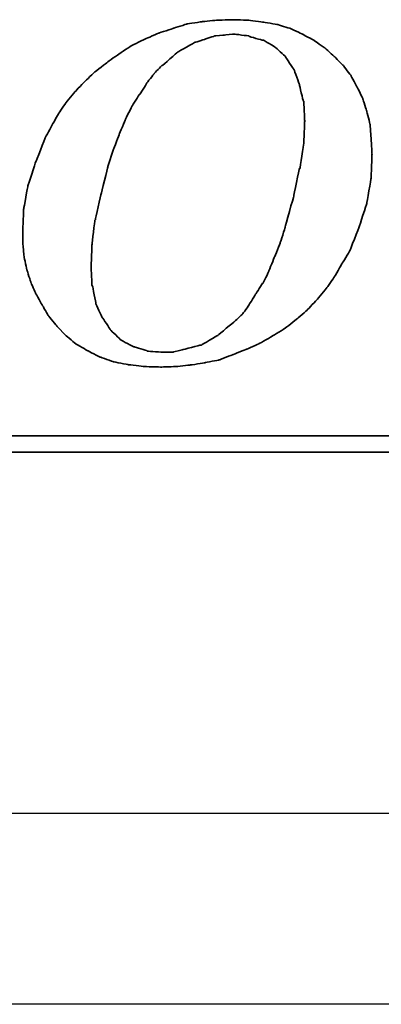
# Model space of a CAD drawing. Header units: millimetres. Extents: x -14 to 394, y 108 to 236.
# Tile 47 of 55: x 301.9 to 304.74, y 136.78 to 144.5. Entities that reach past the tile are written whole.
import ezdxf

# ---------------------------------------------------------------- set-up
doc = ezdxf.new("R2010")
doc.units = ezdxf.units.MM
doc.header["$LTSCALE"] = 0.15
for name, color, linetype in [('DIM', 4, 'CONTINUOUS'), ('layer 1', 7, 'CONTINUOUS'), ('OUT', 3, 'CONTINUOUS')]:
    doc.layers.add(name, color=color, linetype=linetype)

# ---------------------------------------------------------------- blocks, each defined once
blk = doc.blocks.new('TBI MOTION logo(完整正式版)')
at = {"layer": 'layer 1', "color": 22, "lineweight": 35}
for points, knots in [([(35.79625, -6.98375), (35.79625, -6.98375), (36.23125, -7.43875), (36.23125, -7.43875), (36.23125, -7.43875), (36.23125, -7.43875), (36.75625, -7.87125), (36.75625, -7.87125), (36.75625, -7.87125), (36.75625, -7.87125), (37.33125, -8.20375), (37.33125, -8.20375), (37.33125, -8.20375), (37.33125, -8.20375), (37.95625, -8.51875), (37.95625, -8.51875), (37.95625, -8.51875), (37.95625, -8.51875), (38.62625, -8.75875), (38.62625, -8.75875), (38.62625, -8.75875), (38.62625, -8.75875), (39.37125, -8.90375), (39.37125, -8.90375), (39.37125, -8.90375), (39.37125, -8.90375), (40.14125, -8.99875), (40.14125, -8.99875), (40.14125, -8.99875), (40.14125, -8.99875), (41.02625, -9.02375), (41.02625, -9.02375), (41.02625, -9.02375), (41.02625, -9.02375), (41.74625, -8.99875), (41.74625, -8.99875), (41.74625, -8.99875), (41.74625, -8.99875), (42.46625, -8.92375), (42.46625, -8.92375), (42.46625, -8.92375), (42.46625, -8.92375), (43.21125, -8.80625), (43.21125, -8.80625), (43.21125, -8.80625), (43.21125, -8.80625), (43.93125, -8.66375), (43.93125, -8.66375), (43.93125, -8.66375), (43.93125, -8.66375), (44.62625, -8.39875), (44.62625, -8.39875), (44.62625, -8.39875), (44.62625, -8.39875), (45.29625, -8.13375), (45.29625, -8.13375), (45.29625, -8.13375), (45.29625, -8.13375), (45.94625, -7.84375), (45.94625, -7.84375), (45.94625, -7.84375), (45.94625, -7.84375), (46.61625, -7.46375), (46.61625, -7.46375), (46.61625, -7.46375), (46.61625, -7.46375), (47.24125, -7.07875), (47.24125, -7.07875), (47.24125, -7.07875), (47.24125, -7.07875), (47.81625, -6.62375), (47.81625, -6.62375), (47.81625, -6.62375), (47.81625, -6.62375), (48.36875, -6.14375), (48.36875, -6.14375), (48.36875, -6.14375), (48.36875, -6.14375), (48.84625, -5.64125), (48.84625, -5.64125), (48.84625, -5.64125), (48.84625, -5.64125), (49.32625, -5.06375), (49.32625, -5.06375), (49.32625, -5.06375), (49.32625, -5.06375), (49.71125, -4.51374), (49.71125, -4.51374), (49.71125, -4.51374), (49.71125, -4.51374), (50.09625, -3.83874), (50.09625, -3.83874), (50.09625, -3.83874), (50.09625, -3.83874), (50.48125, -3.21374), (50.48125, -3.21374), (50.48125, -3.21374), (50.48125, -3.21374), (50.96125, -1.99125), (50.96125, -1.99125), (50.96125, -1.99125), (50.96125, -1.99125), (51.34375, -0.81875), (51.34375, -0.81875), (51.34375, -0.81875), (51.34375, -0.81875), (51.56125, 0.45624), (51.56125, 0.45624), (51.56125, 0.45624), (51.56125, 0.45624), (51.60625, 1.67624), (51.60625, 1.67624), (51.60625, 1.67624), (51.60625, 1.67624), (51.56125, 2.44625), (51.56125, 2.44625), (51.56125, 2.44625), (51.56125, 2.44625), (51.51125, 3.14125), (51.51125, 3.14125), (51.51125, 3.14125), (51.51125, 3.14125), (51.34375, 3.81125), (51.34375, 3.81125), (51.34375, 3.81125), (51.34375, 3.81125), (51.15125, 4.41125), (51.15125, 4.41125), (51.15125, 4.41125), (51.15125, 4.41125), (50.86125, 5.01125), (50.86125, 5.01125), (50.86125, 5.01125), (50.86125, 5.01125), (50.55125, 5.58875), (50.55125, 5.58875), (50.55125, 5.58875), (50.55125, 5.58875), (50.16625, 6.09125), (50.16625, 6.09125), (50.16625, 6.09125), (50.16625, 6.09125), (49.71125, 6.54875), (49.71125, 6.54875), (49.71125, 6.54875), (49.71125, 6.54875), (49.23125, 6.98125), (49.23125, 6.98125), (49.23125, 6.98125), (49.23125, 6.98125), (48.67875, 7.36625), (48.67875, 7.36625), (48.67875, 7.36625), (48.67875, 7.36625), (48.10375, 7.67625), (48.10375, 7.67625), (48.10375, 7.67625), (48.10375, 7.67625), (47.48125, 7.96375), (47.48125, 7.96375), (47.48125, 7.96375), (47.48125, 7.96375), (46.85625, 8.15625), (46.85625, 8.15625), (46.85625, 8.15625), (46.85625, 8.15625), (46.13625, 8.27624), (46.13625, 8.27624), (46.13625, 8.27624), (46.13625, 8.27624), (45.39125, 8.37125), (45.39125, 8.37125), (45.39125, 8.37125), (45.39125, 8.37125), (44.62625, 8.39624), (44.62625, 8.39624), (44.62625, 8.39624), (44.62625, 8.39624), (43.83625, 8.37125), (43.83625, 8.37125), (43.83625, 8.37125), (43.83625, 8.37125), (43.09125, 8.30125), (43.09125, 8.30125), (43.09125, 8.30125), (43.09125, 8.30125), (42.32125, 8.18125), (42.32125, 8.18125), (42.32125, 8.18125), (42.32125, 8.18125), (41.62875, 7.96375), (41.62875, 7.96375), (41.62875, 7.96375), (41.62875, 7.96375), (40.90625, 7.72625), (40.90625, 7.72625), (40.90625, 7.72625), (40.90625, 7.72625), (40.23624, 7.43625), (40.23624, 7.43625), (40.23624, 7.43625), (40.23624, 7.43625), (39.54124, 7.10125), (39.54124, 7.10125), (39.54124, 7.10125), (39.54124, 7.10125), (38.91625, 6.69125), (38.91625, 6.69125), (38.91625, 6.69125), (38.91625, 6.69125), (38.31625, 6.26125), (38.31625, 6.26125), (38.31625, 6.26125), (38.31625, 6.26125), (37.69125, 5.78125), (37.69125, 5.78125), (37.69125, 5.78125), (37.69125, 5.78125), (37.18625, 5.30125), (37.18625, 5.30125), (37.18625, 5.30125), (37.18625, 5.30125), (36.70625, 4.79624), (36.70625, 4.79624), (36.70625, 4.79624), (36.70625, 4.79624), (36.23125, 4.22125), (36.23125, 4.22125), (36.23125, 4.22125), (36.23125, 4.22125), (35.87124, 3.69375), (35.87124, 3.69375), (35.87124, 3.69375), (35.87124, 3.69375), (35.53125, 3.09125), (35.53125, 3.09125), (35.53125, 3.09125), (35.53125, 3.09125), (35.19875, 2.47125), (35.19875, 2.47125), (35.19875, 2.47125), (35.19875, 2.47125), (34.71625, 1.24625), (34.71625, 1.24625), (34.71625, 1.24625), (34.71625, 1.24625), (34.33125, 0.06874), (34.33125, 0.06874), (34.33125, 0.06874), (34.33125, 0.06874), (34.11625, -1.07875), (34.11625, -1.07875), (34.11625, -1.07875), (34.11625, -1.07875), (34.07125, -2.15875), (34.07125, -2.15875), (34.07125, -2.15875), (34.07125, -2.15875), (34.07125, -2.85375), (34.07125, -2.85375), (34.07125, -2.85375), (34.07125, -2.85375), (34.14125, -3.50375), (34.14125, -3.50375), (34.14125, -3.50375), (34.14125, -3.50375), (34.28625, -4.17375), (34.28625, -4.17375), (34.28625, -4.17375), (34.28625, -4.17375), (34.47625, -4.77624), (34.47625, -4.77624), (34.47625, -4.77624), (34.47625, -4.77624), (34.71625, -5.32625), (34.71625, -5.32625), (34.71625, -5.32625), (34.71625, -5.32625), (35.05375, -5.92875), (35.05375, -5.92875), (35.05375, -5.92875), (35.05375, -5.92875), (35.36375, -6.45375), (35.36375, -6.45375), (35.36375, -6.45375), (35.36375, -6.45375), (35.79625, -6.98375), (35.79625, -6.98375)], [0, 0, 0, 0, 0.01388889, 0.01388889, 0.01388889, 0.0138889, 0.02777778, 0.02777778, 0.02777778, 0.02777779, 0.04166667, 0.04166667, 0.04166667, 0.04166668, 0.05555556, 0.05555556, 0.05555556, 0.05555557, 0.06944444, 0.06944444, 0.06944444, 0.06944445, 0.08333333, 0.08333333, 0.08333333, 0.08333334, 0.09722222, 0.09722222, 0.09722222, 0.09722223, 0.11111111, 0.11111111, 0.11111111, 0.11111112, 0.125, 0.125, 0.125, 0.12500001, 0.13888889, 0.13888889, 0.13888889, 0.1388889, 0.15277778, 0.15277778, 0.15277778, 0.15277779, 0.16666667, 0.16666667, 0.16666667, 0.16666668, 0.18055556, 0.18055556, 0.18055556, 0.18055557, 0.19444444, 0.19444444, 0.19444444, 0.19444445, 0.20833333, 0.20833333, 0.20833333, 0.20833334, 0.22222222, 0.22222222, 0.22222222, 0.22222223, 0.23611111, 0.23611111, 0.23611111, 0.23611112, 0.25, 0.25, 0.25, 0.25000001, 0.26388889, 0.26388889, 0.26388889, 0.2638889, 0.27777778, 0.27777778, 0.27777778, 0.27777779, 0.29166667, 0.29166667, 0.29166667, 0.29166668, 0.30555556, 0.30555556, 0.30555556, 0.30555557, 0.31944444, 0.31944444, 0.31944444, 0.31944445, 0.33333333, 0.33333333, 0.33333333, 0.33333334, 0.34722222, 0.34722222, 0.34722222, 0.34722223, 0.36111111, 0.36111111, 0.36111111, 0.36111112, 0.375, 0.375, 0.375, 0.37500001, 0.38888889, 0.38888889, 0.38888889, 0.3888889, 0.40277778, 0.40277778, 0.40277778, 0.40277779, 0.41666667, 0.41666667, 0.41666667, 0.41666668, 0.43055556, 0.43055556, 0.43055556, 0.43055557, 0.44444444, 0.44444444, 0.44444444, 0.44444445, 0.45833333, 0.45833333, 0.45833333, 0.45833334, 0.47222222, 0.47222222, 0.47222222, 0.47222223, 0.48611111, 0.48611111, 0.48611111, 0.48611112, 0.5, 0.5, 0.5, 0.50000001, 0.51388889, 0.51388889, 0.51388889, 0.5138889, 0.52777778, 0.52777778, 0.52777778, 0.52777779, 0.54166667, 0.54166667, 0.54166667, 0.54166668, 0.55555556, 0.55555556, 0.55555556, 0.55555557, 0.56944444, 0.56944444, 0.56944444, 0.56944445, 0.58333333, 0.58333333, 0.58333333, 0.58333334, 0.59722222, 0.59722222, 0.59722222, 0.59722223, 0.61111111, 0.61111111, 0.61111111, 0.61111112, 0.625, 0.625, 0.625, 0.62500001, 0.63888889, 0.63888889, 0.63888889, 0.6388889, 0.65277778, 0.65277778, 0.65277778, 0.65277779, 0.66666667, 0.66666667, 0.66666667, 0.66666668, 0.68055556, 0.68055556, 0.68055556, 0.68055557, 0.69444444, 0.69444444, 0.69444444, 0.69444445, 0.70833333, 0.70833333, 0.70833333, 0.70833334, 0.72222222, 0.72222222, 0.72222222, 0.72222223, 0.73611111, 0.73611111, 0.73611111, 0.73611112, 0.75, 0.75, 0.75, 0.75000001, 0.76388889, 0.76388889, 0.76388889, 0.7638889, 0.77777778, 0.77777778, 0.77777778, 0.77777779, 0.79166667, 0.79166667, 0.79166667, 0.79166668, 0.80555556, 0.80555556, 0.80555556, 0.80555557, 0.81944444, 0.81944444, 0.81944444, 0.81944445, 0.83333333, 0.83333333, 0.83333333, 0.83333334, 0.84722222, 0.84722222, 0.84722222, 0.84722223, 0.86111111, 0.86111111, 0.86111111, 0.86111112, 0.875, 0.875, 0.875, 0.87500001, 0.88888889, 0.88888889, 0.88888889, 0.8888889, 0.90277778, 0.90277778, 0.90277778, 0.90277779, 0.91666667, 0.91666667, 0.91666667, 0.91666668, 0.93055556, 0.93055556, 0.93055556, 0.93055557, 0.94444444, 0.94444444, 0.94444444, 0.94444445, 0.95833333, 0.95833333, 0.95833333, 0.95833334, 0.97222222, 0.97222222, 0.97222222, 0.97222223, 0.98611111, 0.98611111, 0.98611111, 0.98611112, 1, 1, 1, 1]), ([(38.33875, 1.03124), (38.33875, 1.03124), (38.62625, 1.89625), (38.62625, 1.89625), (38.62625, 1.89625), (38.62625, 1.89625), (38.91625, 2.66375), (38.91625, 2.66375), (38.91625, 2.66375), (38.91625, 2.66375), (39.22625, 3.38125), (39.22625, 3.38125), (39.22625, 3.38125), (39.22625, 3.38125), (39.22625, 3.40624), (39.22625, 3.40624), (39.22625, 3.40624), (39.22625, 3.40624), (39.56124, 4.07624), (39.56124, 4.07624), (39.56124, 4.07624), (39.56124, 4.07624), (39.92125, 4.65125), (39.92125, 4.65125), (39.92125, 4.65125), (39.92125, 4.65125), (39.94625, 4.65125), (39.94625, 4.65125), (39.94625, 4.65125), (39.94625, 4.65125), (40.28125, 5.17875), (40.28125, 5.17875), (40.28125, 5.17875), (40.28125, 5.17875), (40.28125, 5.20375), (40.28125, 5.20375), (40.28125, 5.20375), (40.28125, 5.20375), (40.66875, 5.68625), (40.66875, 5.68625), (40.66875, 5.68625), (40.66875, 5.68625), (40.66875, 5.70625), (40.66875, 5.70625), (40.66875, 5.70625), (40.66875, 5.70625), (41.05124, 6.09125), (41.05124, 6.09125), (41.05124, 6.09125), (41.05124, 6.09125), (41.07625, 6.09125), (41.07625, 6.09125), (41.07625, 6.09125), (41.07625, 6.09125), (41.84125, 6.76625), (41.84125, 6.76625), (41.84125, 6.76625), (41.84125, 6.76625), (41.86625, 6.78625), (41.86625, 6.78625), (41.86625, 6.78625), (41.86625, 6.78625), (42.73125, 7.26624), (42.73125, 7.26624), (42.73125, 7.26624), (42.73125, 7.26624), (42.75625, 7.26624), (42.75625, 7.26624), (42.75625, 7.26624), (42.75625, 7.26624), (43.18625, 7.41125), (43.18625, 7.41125), (43.18625, 7.41125), (43.18625, 7.41125), (43.64125, 7.55625), (43.64125, 7.55625), (43.64125, 7.55625), (43.64125, 7.55625), (43.66625, 7.55625), (43.66625, 7.55625), (43.66625, 7.55625), (43.66625, 7.55625), (43.69125, 7.58124), (43.69125, 7.58124), (43.69125, 7.58124), (43.69125, 7.58124), (44.19125, 7.62625), (44.19125, 7.62625), (44.19125, 7.62625), (44.19125, 7.62625), (44.67125, 7.67625), (44.67125, 7.67625), (44.67125, 7.67625), (44.67125, 7.67625), (44.69625, 7.67625), (44.69625, 7.67625), (44.69625, 7.67625), (44.69625, 7.67625), (45.41875, 7.58124), (45.41875, 7.58124), (45.41875, 7.58124), (45.41875, 7.58124), (45.44125, 7.55625), (45.44125, 7.55625), (45.44125, 7.55625), (45.44125, 7.55625), (46.11125, 7.36625), (46.11125, 7.36625), (46.11125, 7.36625), (46.11125, 7.36625), (46.13625, 7.36625), (46.13625, 7.36625), (46.13625, 7.36625), (46.13625, 7.36625), (46.15875, 7.36625), (46.15875, 7.36625), (46.15875, 7.36625), (46.15875, 7.36625), (46.73625, 7.02624), (46.73625, 7.02624), (46.73625, 7.02624), (46.73625, 7.02624), (46.76125, 7.00624), (46.76125, 7.00624), (46.76125, 7.00624), (46.76125, 7.00624), (47.24125, 6.57124), (47.24125, 6.57124), (47.24125, 6.57124), (47.24125, 6.57124), (47.26625, 6.54875), (47.26625, 6.54875), (47.26625, 6.54875), (47.26625, 6.54875), (47.26625, 6.52375), (47.26625, 6.52375), (47.26625, 6.52375), (47.26625, 6.52375), (47.67375, 5.89875), (47.67375, 5.89875), (47.67375, 5.89875), (47.67375, 5.89875), (47.69625, 5.89875), (47.69625, 5.89875), (47.69625, 5.89875), (47.69625, 5.89875), (47.69625, 5.87625), (47.69625, 5.87625), (47.69625, 5.87625), (47.69625, 5.87625), (47.96125, 5.15625), (47.96125, 5.15625), (47.96125, 5.15625), (47.96125, 5.15625), (47.96125, 5.13125), (47.96125, 5.13125), (47.96125, 5.13125), (47.96125, 5.13125), (48.15125, 4.31875), (48.15125, 4.31875), (48.15125, 4.31875), (48.15125, 4.31875), (48.17625, 4.31875), (48.17625, 4.31875), (48.17625, 4.31875), (48.17625, 4.31875), (48.17625, 4.29125), (48.17625, 4.29125), (48.17625, 4.29125), (48.17625, 4.29125), (48.22625, 3.33125), (48.22625, 3.33125), (48.22625, 3.33125), (48.22625, 3.33125), (48.22625, 3.30875), (48.22625, 3.30875), (48.22625, 3.30875), (48.22625, 3.30875), (48.17625, 2.20624), (48.17625, 2.20624), (48.17625, 2.20624), (48.17625, 2.20624), (48.17625, 2.18124), (48.17625, 2.18124), (48.17625, 2.18124), (48.17625, 2.18124), (47.98375, 0.93624), (47.98375, 0.93624), (47.98375, 0.93624), (47.98375, 0.93624), (47.96125, 0.93624), (47.96125, 0.93624), (47.96125, 0.93624), (47.96125, 0.93624), (47.67375, -0.45874), (47.67375, -0.45874), (47.67375, -0.45874), (47.67375, -0.45874), (47.24125, -1.99125), (47.24125, -1.99125), (47.24125, -1.99125), (47.24125, -1.99125), (47.24125, -2.01874), (47.24125, -2.01874), (47.24125, -2.01874), (47.24125, -2.01874), (47.00125, -2.78375), (47.00125, -2.78375), (47.00125, -2.78375), (47.00125, -2.78375), (46.71125, -3.50375), (46.71125, -3.50375), (46.71125, -3.50375), (46.71125, -3.50375), (46.42625, -4.19875), (46.42625, -4.19875), (46.42625, -4.19875), (46.42625, -4.19875), (46.42625, -4.22375), (46.42625, -4.22375), (46.42625, -4.22375), (46.42625, -4.22375), (46.13625, -4.82374), (46.13625, -4.82374), (46.13625, -4.82374), (46.13625, -4.82374), (46.11125, -4.82374), (46.11125, -4.82374), (46.11125, -4.82374), (46.11125, -4.82374), (45.77625, -5.35125), (45.77625, -5.35125), (45.77625, -5.35125), (45.77625, -5.35125), (45.44125, -5.87875), (45.44125, -5.87875), (45.44125, -5.87875), (45.44125, -5.87875), (45.44125, -5.90375), (45.44125, -5.90375), (45.44125, -5.90375), (45.44125, -5.90375), (45.10625, -6.35875), (45.10625, -6.35875), (45.10625, -6.35875), (45.10625, -6.35875), (45.08125, -6.38375), (45.08125, -6.38375), (45.08125, -6.38375), (45.08125, -6.38375), (44.69625, -6.74375), (44.69625, -6.74375), (44.69625, -6.74375), (44.69625, -6.74375), (43.88375, -7.41625), (43.88375, -7.41625), (43.88375, -7.41625), (43.88375, -7.41625), (43.85625, -7.43875), (43.85625, -7.43875), (43.85625, -7.43875), (43.85625, -7.43875), (43.04125, -7.91875), (43.04125, -7.91875), (43.04125, -7.91875), (43.04125, -7.91875), (43.01625, -7.91875), (43.01625, -7.91875), (43.01625, -7.91875), (43.01625, -7.91875), (42.99625, -7.91875), (42.99625, -7.91875), (42.99625, -7.91875), (42.99625, -7.91875), (42.08125, -8.15875), (42.08125, -8.15875), (42.08125, -8.15875), (42.08125, -8.15875), (41.65125, -8.25625), (41.65125, -8.25625), (41.65125, -8.25625), (41.65125, -8.25625), (41.62875, -8.27875), (41.62875, -8.27875), (41.62875, -8.27875), (41.62875, -8.27875), (41.60125, -8.27875), (41.60125, -8.27875), (41.60125, -8.27875), (41.60125, -8.27875), (41.12125, -8.27875), (41.12125, -8.27875), (41.12125, -8.27875), (41.12125, -8.27875), (40.35624, -8.23125), (40.35624, -8.23125), (40.35624, -8.23125), (40.35624, -8.23125), (40.33125, -8.23125), (40.33125, -8.23125), (40.33125, -8.23125), (40.33125, -8.23125), (40.30625, -8.20375), (40.30625, -8.20375), (40.30625, -8.20375), (40.30625, -8.20375), (39.68375, -8.01375), (39.68375, -8.01375), (39.68375, -8.01375), (39.68375, -8.01375), (39.66124, -8.01375), (39.66124, -8.01375), (39.66124, -8.01375), (39.66124, -8.01375), (39.63625, -8.01375), (39.63625, -8.01375), (39.63625, -8.01375), (39.63625, -8.01375), (39.01125, -7.67875), (39.01125, -7.67875), (39.01125, -7.67875), (39.01125, -7.67875), (38.98875, -7.65375), (38.98875, -7.65375), (38.98875, -7.65375), (38.98875, -7.65375), (38.48625, -7.17375), (38.48625, -7.17375), (38.48625, -7.17375), (38.48625, -7.17375), (38.45875, -7.14875), (38.45875, -7.14875), (38.45875, -7.14875), (38.45875, -7.14875), (38.45875, -7.12875), (38.45875, -7.12875), (38.45875, -7.12875), (38.45875, -7.12875), (38.07625, -6.54875), (38.07625, -6.54875), (38.07625, -6.54875), (38.07625, -6.54875), (38.05125, -6.54875), (38.05125, -6.54875), (38.05125, -6.54875), (38.05125, -6.54875), (38.05125, -6.52875), (38.05125, -6.52875), (38.05125, -6.52875), (38.05125, -6.52875), (37.74125, -5.85375), (37.74125, -5.85375), (37.74125, -5.85375), (37.74125, -5.85375), (37.74125, -5.82875), (37.74125, -5.82875), (37.74125, -5.82875), (37.74125, -5.82875), (37.57375, -4.96875), (37.57375, -4.96875), (37.57375, -4.96875), (37.57375, -4.96875), (37.54625, -4.94375), (37.54625, -4.94375), (37.54625, -4.94375), (37.54625, -4.94375), (37.50125, -4.03375), (37.50125, -4.03375), (37.50125, -4.03375), (37.50125, -4.03375), (37.50125, -4.00875), (37.50125, -4.00875), (37.50125, -4.00875), (37.50125, -4.00875), (37.54625, -2.85375), (37.54625, -2.85375), (37.54625, -2.85375), (37.54625, -2.85375), (37.69125, -1.65875), (37.69125, -1.65875), (37.69125, -1.65875), (37.69125, -1.65875), (37.71624, -1.63375), (37.71624, -1.63375), (37.71624, -1.63375), (37.71624, -1.63375), (38.00375, -0.33875), (38.00375, -0.33875), (38.00375, -0.33875), (38.00375, -0.33875), (38.33875, 1.00624), (38.33875, 1.00624), (38.33875, 1.00624), (38.33875, 1.00624), (38.33875, 1.03124), (38.33875, 1.03124)], [0, 0, 0, 0, 0.01010101, 0.01010101, 0.01010101, 0.01010102, 0.02020202, 0.02020202, 0.02020202, 0.02020203, 0.03030303, 0.03030303, 0.03030303, 0.03030304, 0.04040404, 0.04040404, 0.04040404, 0.04040405, 0.05050505, 0.05050505, 0.05050505, 0.05050506, 0.06060606, 0.06060606, 0.06060606, 0.06060607, 0.07070707, 0.07070707, 0.07070707, 0.07070708, 0.08080808, 0.08080808, 0.08080808, 0.08080809, 0.09090909, 0.09090909, 0.09090909, 0.0909091, 0.1010101, 0.1010101, 0.1010101, 0.10101011, 0.11111111, 0.11111111, 0.11111111, 0.11111112, 0.12121212, 0.12121212, 0.12121212, 0.12121213, 0.13131313, 0.13131313, 0.13131313, 0.13131314, 0.14141414, 0.14141414, 0.14141414, 0.14141415, 0.15151515, 0.15151515, 0.15151515, 0.15151516, 0.16161616, 0.16161616, 0.16161616, 0.16161617, 0.17171717, 0.17171717, 0.17171717, 0.17171718, 0.18181818, 0.18181818, 0.18181818, 0.18181819, 0.19191919, 0.19191919, 0.19191919, 0.1919192, 0.2020202, 0.2020202, 0.2020202, 0.20202021, 0.21212121, 0.21212121, 0.21212121, 0.21212122, 0.22222222, 0.22222222, 0.22222222, 0.22222223, 0.23232323, 0.23232323, 0.23232323, 0.23232324, 0.24242424, 0.24242424, 0.24242424, 0.24242425, 0.25252525, 0.25252525, 0.25252525, 0.25252526, 0.26262626, 0.26262626, 0.26262626, 0.26262627, 0.27272727, 0.27272727, 0.27272727, 0.27272728, 0.28282828, 0.28282828, 0.28282828, 0.28282829, 0.29292929, 0.29292929, 0.29292929, 0.2929293, 0.3030303, 0.3030303, 0.3030303, 0.30303031, 0.31313131, 0.31313131, 0.31313131, 0.31313132, 0.32323232, 0.32323232, 0.32323232, 0.32323233, 0.33333333, 0.33333333, 0.33333333, 0.33333334, 0.34343434, 0.34343434, 0.34343434, 0.34343435, 0.35353535, 0.35353535, 0.35353535, 0.35353536, 0.36363636, 0.36363636, 0.36363636, 0.36363637, 0.37373737, 0.37373737, 0.37373737, 0.37373738, 0.38383838, 0.38383838, 0.38383838, 0.38383839, 0.39393939, 0.39393939, 0.39393939, 0.3939394, 0.4040404, 0.4040404, 0.4040404, 0.40404041, 0.41414141, 0.41414141, 0.41414141, 0.41414142, 0.42424242, 0.42424242, 0.42424242, 0.42424243, 0.43434343, 0.43434343, 0.43434343, 0.43434344, 0.44444444, 0.44444444, 0.44444444, 0.44444445, 0.45454545, 0.45454545, 0.45454545, 0.45454546, 0.46464646, 0.46464646, 0.46464646, 0.46464647, 0.47474747, 0.47474747, 0.47474747, 0.47474748, 0.48484848, 0.48484848, 0.48484848, 0.48484849, 0.49494949, 0.49494949, 0.49494949, 0.4949495, 0.50505051, 0.50505051, 0.50505051, 0.50505052, 0.51515152, 0.51515152, 0.51515152, 0.51515153, 0.52525253, 0.52525253, 0.52525253, 0.52525254, 0.53535354, 0.53535354, 0.53535354, 0.53535355, 0.54545455, 0.54545455, 0.54545455, 0.54545456, 0.55555556, 0.55555556, 0.55555556, 0.55555557, 0.56565657, 0.56565657, 0.56565657, 0.56565658, 0.57575758, 0.57575758, 0.57575758, 0.57575759, 0.58585859, 0.58585859, 0.58585859, 0.5858586, 0.5959596, 0.5959596, 0.5959596, 0.59595961, 0.60606061, 0.60606061, 0.60606061, 0.60606062, 0.61616162, 0.61616162, 0.61616162, 0.61616163, 0.62626263, 0.62626263, 0.62626263, 0.62626264, 0.63636364, 0.63636364, 0.63636364, 0.63636365, 0.64646465, 0.64646465, 0.64646465, 0.64646466, 0.65656566, 0.65656566, 0.65656566, 0.65656567, 0.66666667, 0.66666667, 0.66666667, 0.66666668, 0.67676768, 0.67676768, 0.67676768, 0.67676769, 0.68686869, 0.68686869, 0.68686869, 0.6868687, 0.6969697, 0.6969697, 0.6969697, 0.69696971, 0.70707071, 0.70707071, 0.70707071, 0.70707072, 0.71717172, 0.71717172, 0.71717172, 0.71717173, 0.72727273, 0.72727273, 0.72727273, 0.72727274, 0.73737374, 0.73737374, 0.73737374, 0.73737375, 0.74747475, 0.74747475, 0.74747475, 0.74747476, 0.75757576, 0.75757576, 0.75757576, 0.75757577, 0.76767677, 0.76767677, 0.76767677, 0.76767678, 0.77777778, 0.77777778, 0.77777778, 0.77777779, 0.78787879, 0.78787879, 0.78787879, 0.7878788, 0.7979798, 0.7979798, 0.7979798, 0.79797981, 0.80808081, 0.80808081, 0.80808081, 0.80808082, 0.81818182, 0.81818182, 0.81818182, 0.81818183, 0.82828283, 0.82828283, 0.82828283, 0.82828284, 0.83838384, 0.83838384, 0.83838384, 0.83838385, 0.84848485, 0.84848485, 0.84848485, 0.84848486, 0.85858586, 0.85858586, 0.85858586, 0.85858587, 0.86868687, 0.86868687, 0.86868687, 0.86868688, 0.87878788, 0.87878788, 0.87878788, 0.87878789, 0.88888889, 0.88888889, 0.88888889, 0.8888889, 0.8989899, 0.8989899, 0.8989899, 0.89898991, 0.90909091, 0.90909091, 0.90909091, 0.90909092, 0.91919192, 0.91919192, 0.91919192, 0.91919193, 0.92929293, 0.92929293, 0.92929293, 0.92929294, 0.93939394, 0.93939394, 0.93939394, 0.93939395, 0.94949495, 0.94949495, 0.94949495, 0.94949496, 0.95959596, 0.95959596, 0.95959596, 0.95959597, 0.96969697, 0.96969697, 0.96969697, 0.96969698, 0.97979798, 0.97979798, 0.97979798, 0.97979799, 0.98989899, 0.98989899, 0.98989899, 0.989899, 1, 1, 1, 1]), ([(75.90875, -9.47875), (75.90875, -9.47875), (75.90875, -12.28625), (75.90875, -12.28625), (75.90875, -12.28625), (75.90875, -12.28625), (75.90875, -12.47875), (75.90875, -12.47875), (75.90875, -12.47875), (75.90875, -12.47875), (75.71625, -12.47875), (75.71625, -12.47875), (75.71625, -12.47875), (75.71625, -12.47875), (-88.32875, -12.47875), (-88.32875, -12.47875), (-88.32875, -12.47875), (-88.32875, -12.47875), (-88.32875, -13.29375), (-88.32875, -13.29375), (-88.32875, -13.29375), (-88.32875, -13.29375), (82.89125, -13.29375), (82.89125, -13.29375), (82.89125, -13.29375), (82.89125, -13.29375), (75.90875, -9.47875), (75.90875, -9.47875)], [0, 0, 0, 0, 0.14285714, 0.14285714, 0.14285714, 0.14285715, 0.28571429, 0.28571429, 0.28571429, 0.2857143, 0.42857143, 0.42857143, 0.42857143, 0.42857144, 0.57142857, 0.57142857, 0.57142857, 0.57142858, 0.71428571, 0.71428571, 0.71428571, 0.71428572, 0.85714286, 0.85714286, 0.85714286, 0.85714287, 1, 1, 1, 1])]:
    blk.add_open_spline(points, degree=3, knots=knots, dxfattribs=at)

msp = doc.modelspace()

# ---------------------------------------------------------------- linework, layer by layer
at = {"layer": 'OUT', "color": 0}
for p, q in [((267.6209, 138.2794), (314.4247, 138.2794)), ((314.4247, 136.7794), (267.6209, 136.7794))]:
    msp.add_line(p, q, dxfattribs=at)

# ---------------------------------------------------------------- block references
at = {"layer": 'DIM', "color": 7, "xscale": 0.1563722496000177, "yscale": 0.1563722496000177, "zscale": 0.1563722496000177}
msp.add_blockref('TBI MOTION logo(完整正式版)', (296.6016, 143.1874), dxfattribs=at)

doc.saveas('drawing.dxf')
